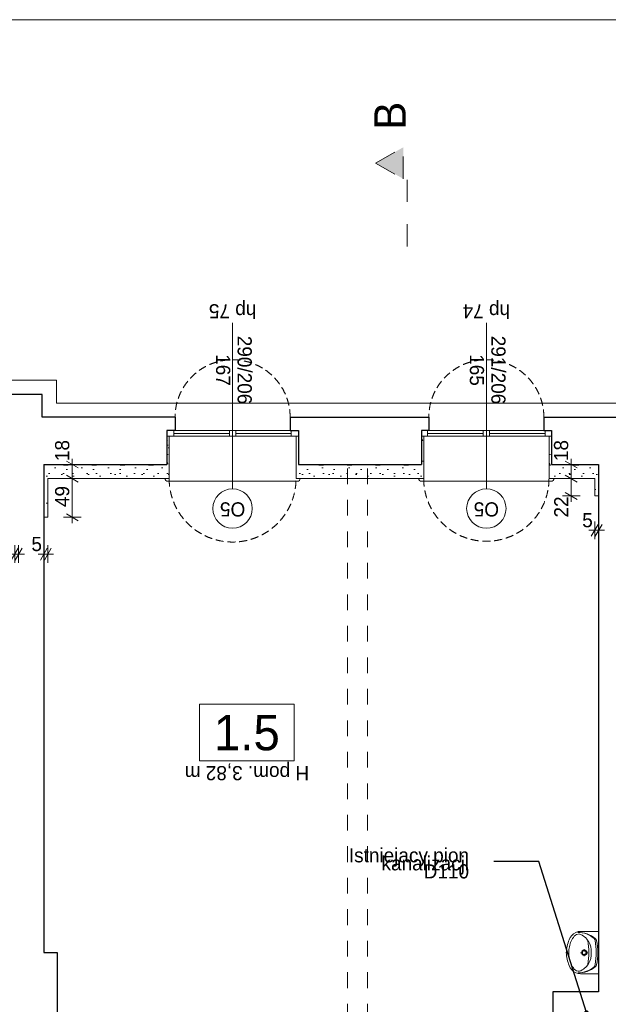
# Model space of a CAD drawing. Extents: x -145259 to -66341, y -2316 to 227384.
# Tile 48 of 141: x -114855 to -107386, y 94477 to 106984. Entities that reach past the tile are written whole.
import ezdxf

# ---------------------------------------------------------------- set-up
doc = ezdxf.new("R2010")
doc.units = 0
doc.header["$MEASUREMENT"] = 0
for name, pattern in [('Dashed', [564.444447, 282.222223, -282.222223]), ('Krawędzie ukryte', [150, 100, -50]), ('Przerywana', [400, 200, -200])]:
    doc.linetypes.add(name, pattern=pattern)
for name, color, linetype in [('Arch ocieplenie', 7, 'Continuous'), ('Arch wymiary', 7, 'Continuous'), ('INWENT wyposarzenie', 7, 'Continuous')]:
    doc.layers.add(name, color=color, linetype=linetype)
for name, color, linetype, lineweight in [('Arch ocieplenie_Nr_Pióra__21', 7, 'Continuous', 13), ('Arch opisy okien_Nr_Pióra__21', 7, 'Continuous', 13), ('Arch opisy_Nr_Pióra__1', 7, 'Continuous', 25), ('Arch opisy_Nr_Pióra__21', 7, 'Continuous', 13), ('arch przekroje_Nr_Pióra__21', 7, 'Continuous', 13), ('arch przekroje_Nr_Pióra__5', 7, 'Continuous', 13), ('ARCH TABELA_Nr_Pióra__21', 7, 'Continuous', 13), ('Arch wymiary_Nr_Pióra__21', 7, 'Continuous', 13), ('Arch wymiary_Nr_Pióra__5', 7, 'Continuous', 13), ('INWENT OPISY_Nr_Pióra__21', 7, 'Continuous', 13), ('INWENT STROPY_Nr_Pióra__21', 7, 'Continuous', 13), ('INWENT wyposarzenie_Nr_Pióra__21', 7, 'Continuous', 13), ('INWENT. OKNA_Nr_Pióra__21', 7, 'Continuous', 13), ('INWENT.ŚCIANY_Nr_Pióra__1', 7, 'Continuous', 25), ('INWENT.ŚCIANY_Nr_Pióra__21', 7, 'Continuous', 13)]:
    doc.layers.add(name, color=color, linetype=linetype, lineweight=lineweight)
doc.styles.add('GENERATED_STYLE_1', font='txt')
doc.styles.add('GENERATED_STYLE_4', font='txt')
doc.styles.add('GENERATED_STYLE_5', font='txt')
doc.styles.add('GENERATED_STYLE_7', font='txt')
doc.styles.add('GENERATED_STYLE_8', font='txt')
doc.dimstyles.new('GENERATED_STYLE__1', dxfattribs={"dimtxt": 179.999995, "dimasz": 114, "dimexe": 0.18, "dimexo": 0, "dimgap": 0.09, "dimtad": 1, "dimdec": 0, "dimlfac": 0.1, "dimzin": 0, "dimdsep": 46, "dimtxsty": 'GENERATED_STYLE_1', "dimblk": 'ARROWHEAD_2', "dimblk1": 'ARROWHEAD_2', "dimblk2": 'ARROWHEAD_2', "dimcen": 0.09, "dimclrd": 7, "dimclre": 7, "dimclrt": 7, "dimazin": 0, "dimtfac": 1, "dimtdec": 4, "dimtmove": 0, "dimatfit": 3, "dimfxl": 0, "dimtolj": 1, "dimtzin": 0, "dimarcsym": 0})
doc.dimstyles.new('GENERATED_STYLE__2', dxfattribs={"dimtxt": 179.999995, "dimasz": 114, "dimexe": 0.18, "dimexo": 0, "dimgap": 0.09, "dimtad": 1, "dimtih": 1, "dimtoh": 1, "dimdec": 0, "dimlfac": 0.1, "dimzin": 0, "dimdsep": 46, "dimtxsty": 'GENERATED_STYLE_1', "dimblk": 'ARROWHEAD_2', "dimblk1": 'ARROWHEAD_2', "dimblk2": 'ARROWHEAD_2', "dimcen": 0.09, "dimclrd": 7, "dimclre": 7, "dimclrt": 7, "dimazin": 0, "dimtfac": 1, "dimtdec": 4, "dimtmove": 0, "dimatfit": 3, "dimfxl": 0, "dimtolj": 1, "dimtzin": 0, "dimarcsym": 0})
doc.dimstyles.new('GENERATED_STYLE__9', dxfattribs={"dimtxt": 0.18, "dimasz": 109.44, "dimexe": 0.18, "dimexo": 0.0625, "dimgap": 0.09, "dimtad": 0, "dimtih": 1, "dimtoh": 1, "dimdec": 4, "dimzin": 0, "dimdsep": 46, "dimcen": 0.09, "dimadec": 0, "dimazin": 0, "dimtfac": 1, "dimtdec": 4, "dimtmove": 0, "dimatfit": 3, "dimldrblk": 'ARROWHEAD_11', "dimfxl": 0, "dimtolj": 1, "dimtzin": 0, "dimarcsym": 0})
pattern_1 = [(0, (0, 0), (0, 623.5383), [60, -300]), (0, (180, 311.8), (0, 623.5383), [60, -300]), (60, (0, 0), (-540, 311.7692), [60, -300]), (60, (360, 0), (-540, 311.7692), [60, -300]), (120, (60, 0), (540, 311.7692), [60, -300]), (120, (420, 0), (540, 311.7692), [60, -300]), (0, (0, 60), (0, 120.000005), [0, -120, 0, -180.00001]), (45, (60, 60), (-84.85282, 84.85282), [0, -90, 0, -150.00001])]

# ---------------------------------------------------------------- blocks, each defined once
blk = doc.blocks.new('Ściana_217', base_point=(-114549, 101334))
at = {"layer": 'Arch ocieplenie_Nr_Pióra__21', "linetype": 'Continuous'}
h = blk.add_hatch(dxfattribs=at)
h.set_pattern_fill('Structural_Concrete', color=256, style=0, pattern_type=2)
h.set_pattern_definition(pattern_1)
h.paths.add_polyline_path([(-114549, 101334), (-114549, 100664), (-114499, 100664), (-114499, 101154)], flags=0)
for p, q in [((-114549, 101334), (-114549, 100664)), ((-114499, 100664), (-114499, 101154)), ((-114549, 100664), (-114499, 100664))]:
    blk.add_line(p, q, dxfattribs=at)
blk = doc.blocks.new('Ściana_218', base_point=(-112989, 101334))
at = {"layer": 'Arch ocieplenie_Nr_Pióra__21', "linetype": 'Continuous'}
h = blk.add_hatch(dxfattribs=at)
h.set_pattern_fill('Structural_Concrete', color=256, style=0, pattern_type=2)
h.set_pattern_definition(pattern_1)
h.paths.add_polyline_path([(-112959, 101154), (-112959, 101694), (-112989, 101694), (-112989, 101334)], flags=0)
for p, q in [((-112959, 101694), (-112989, 101694)), ((-112989, 101694), (-112989, 101334)), ((-112959, 101154), (-112959, 101694))]:
    blk.add_line(p, q, dxfattribs=at)
blk = doc.blocks.new('Ściana_219', base_point=(-109759, 101334))
at = {"layer": 'Arch ocieplenie_Nr_Pióra__21', "linetype": 'Continuous'}
h = blk.add_hatch(dxfattribs=at)
h.set_pattern_fill('Structural_Concrete', color=256, style=0, pattern_type=2)
h.set_pattern_definition(pattern_1)
h.paths.add_polyline_path([(-109729, 101154), (-109729, 101694), (-109759, 101694), (-109759, 101334)], flags=0)
for p, q in [((-109729, 101694), (-109759, 101694)), ((-109759, 101694), (-109759, 101334)), ((-109729, 101154), (-109729, 101694))]:
    blk.add_line(p, q, dxfattribs=at)
blk = doc.blocks.new('Ściana_222', base_point=(-111319, 101334))
at = {"layer": 'Arch ocieplenie_Nr_Pióra__21', "linetype": 'Continuous'}
h = blk.add_hatch(dxfattribs=at)
h.set_pattern_fill('Structural_Concrete', color=256, style=0, pattern_type=2)
h.set_pattern_definition(pattern_1)
h.paths.add_polyline_path([(-111319, 101334), (-111319, 101694), (-111349, 101694), (-111349, 101154)], flags=0)
for p, q in [((-111319, 101694), (-111349, 101694)), ((-111349, 101694), (-111349, 101154)), ((-111319, 101334), (-111319, 101694))]:
    blk.add_line(p, q, dxfattribs=at)
blk = doc.blocks.new('Ściana_223', base_point=(-108109, 101334))
at = {"layer": 'Arch ocieplenie_Nr_Pióra__21', "linetype": 'Continuous'}
h = blk.add_hatch(dxfattribs=at)
h.set_pattern_fill('Structural_Concrete', color=256, style=0, pattern_type=2)
h.set_pattern_definition(pattern_1)
h.paths.add_polyline_path([(-108109, 101334), (-108109, 101694), (-108139, 101694), (-108139, 101154)], flags=0)
for p, q in [((-108109, 101694), (-108139, 101694)), ((-108139, 101694), (-108139, 101154)), ((-108109, 101334), (-108109, 101694))]:
    blk.add_line(p, q, dxfattribs=at)
blk = doc.blocks.new('Ściana_226', base_point=(-114549, 101334))
at = {"layer": 'Arch ocieplenie_Nr_Pióra__21', "linetype": 'Continuous'}
h = blk.add_hatch(dxfattribs=at)
h.set_pattern_fill('Structural_Concrete', color=256, style=0, pattern_type=2)
h.set_pattern_definition(pattern_1)
h.paths.add_polyline_path([(-114499, 101154), (-112959, 101154), (-112989, 101334), (-114549, 101334)], flags=0)
for p, q in [((-112989, 101334), (-114549, 101334)), ((-114499, 101154), (-112959, 101154))]:
    blk.add_line(p, q, dxfattribs=at)
blk = doc.blocks.new('Ściana_227', base_point=(-111319, 101334))
at = {"layer": 'Arch ocieplenie_Nr_Pióra__21', "linetype": 'Continuous'}
h = blk.add_hatch(dxfattribs=at)
h.set_pattern_fill('Structural_Concrete', color=256, style=0, pattern_type=2)
h.set_pattern_definition(pattern_1)
h.paths.add_polyline_path([(-111349, 101154), (-109729, 101154), (-109759, 101334), (-111319, 101334)], flags=0)
for p, q in [((-109759, 101334), (-111319, 101334)), ((-111349, 101154), (-109729, 101154))]:
    blk.add_line(p, q, dxfattribs=at)
blk = doc.blocks.new('Ściana_228', base_point=(-108109, 101334))
at = {"layer": 'Arch ocieplenie_Nr_Pióra__21', "linetype": 'Continuous'}
h = blk.add_hatch(dxfattribs=at)
h.set_pattern_fill('Structural_Concrete', color=256, style=0, pattern_type=2)
h.set_pattern_definition(pattern_1)
h.paths.add_polyline_path([(-108139, 101154), (-107559, 101154), (-107509, 101334), (-108109, 101334)], flags=0)
for p, q in [((-107509, 101334), (-108109, 101334)), ((-108139, 101154), (-107559, 101154))]:
    blk.add_line(p, q, dxfattribs=at)
blk = doc.blocks.new('Ściana_233', base_point=(-107509, 101334))
at = {"layer": 'Arch ocieplenie_Nr_Pióra__21', "linetype": 'Continuous'}
h = blk.add_hatch(dxfattribs=at)
h.set_pattern_fill('Structural_Concrete', color=256, style=0, pattern_type=2)
h.set_pattern_definition(pattern_1)
h.paths.add_polyline_path([(-107559, 101154), (-107559, 100934), (-107509, 100934), (-107509, 101334)], flags=0)
for p, q in [((-107509, 100934), (-107509, 101334)), ((-107559, 101154), (-107559, 100934)), ((-107559, 100934), (-107509, 100934))]:
    blk.add_line(p, q, dxfattribs=at)
blk = doc.blocks.new('Symbol Umywalka 14_33', base_point=(-107919, 94864))
at = {"layer": 'INWENT wyposarzenie_Nr_Pióra__21', "linetype": 'Continuous'}
for p, q in [((-107509, 95404), (-107737, 95404)), ((-107509, 94864), (-107509, 95404)), ((-107692, 95179), (-107692, 95150)), ((-107509, 95219), (-107509, 95049)), ((-107709, 95133), (-107738, 95133)), ((-107692, 95117), (-107692, 95088)), ((-107647, 95133), (-107675, 95133)), ((-107509, 94864), (-107737, 94864))]:
    blk.add_line(p, q, dxfattribs=at)
for radius in [35, 25]:
    blk.add_circle((-107692, 95133), radius, dxfattribs=at)
for centre, radius, start, end in [((-107475, 95120), 444, 153.7403, 175.7948), ((-107591, 95157), 293, 140.7149, 170.0022), ((-107684, 95219), 213, 141.3152, 152.8429), ((-107743, 95266), 137, 87.5448, 141.2546), ((-107757, 95290), 80.9, 86.0694, 139.1984), ((-107767, 95050), 340, 50.7422, 90.9847), ((-107769, 95085), 305, 48.602, 90.7542), ((-107840, 95146), 241, 32.8442, 68.4481), ((-107597, 95280), 45, 7.9079, 48.602), ((-107580, 95278), 45, 12.7715, 50.7422), ((-107572, 95134), 317, 166.4334, 193.5666), ((-108619, 95134), 985, 351.1734, 8.8204), ((-107844, 95153), 241, 355.394, 31.0561), ((-108695, 95127), 1154, 0.3225, 7.9079), ((-108196, 95139), 676, 359.5672, 12.7715), ((-107649, 95134), 270, 175.9876, 184.0124), ((-107475, 95147), 444, 184.2052, 206.2597), ((-107591, 95110), 293, 189.9978, 219.2851), ((-107844, 95114), 241, 328.9439, 4.606), ((-108695, 95139), 1154, 352.1696, 359.755), ((-108196, 95128), 676, 347.306, 0.5103), ((-107684, 95048), 213, 207.1571, 218.6848), ((-107769, 95183), 305, 269.3233, 311.4755), ((-107767, 95217), 340, 269.0928, 309.3352), ((-107840, 95121), 241, 291.5519, 327.1558), ((-107596, 94988), 45, 311.4755, 352.1696), ((-107580, 94989), 45, 309.3352, 347.306), ((-107743, 95001), 137, 218.7454, 272.4552), ((-107757, 94978), 80.9, 220.8016, 273.9306)]:
    blk.add_arc(centre, radius, start, end, dxfattribs=at)
blk = doc.blocks.new('*D1386')
at = {"layer": 'Arch wymiary_Nr_Pióra__5', "linetype": 'Continuous'}
for p, q in [((-107932, 101197), (-107782, 101110)), ((-107744, 101154), (-107969, 101154)), ((-107857, 100934), (-107857, 101154)), ((-107744, 100934), (-107969, 100934)), ((-107932, 100977), (-107782, 100890)), ((-107857, 100860), (-107857, 100934))]:
    blk.add_line(p, q, dxfattribs=at)
at = {"layer": 'Arch wymiary_Nr_Pióra__21', "char_height": 180, "attachment_point": 7, "rotation": 90, "style": 'GENERATED_STYLE_1'}
for s, insert in [('{18}', (-107893, 101377)), ('{22}', (-107893, 100660))]:
    blk.add_mtext(s, dxfattribs=dict(at, insert=insert))
blk = doc.blocks.new('ARROWHEAD_2')
at = {"color": 0, "linetype": 'Continuous', "lineweight": 0}
for p, q in [((0, 0), (-1, 0)), ((-0.38, -0.66), (0.38, 0.66))]:
    blk.add_line(p, q, dxfattribs=at)
blk = doc.blocks.new('*D1387')
at = {"layer": 'Arch wymiary_Nr_Pióra__5', "linetype": 'Continuous'}
for p, q in [((-107744, 101334), (-107969, 101334)), ((-107782, 101290), (-107932, 101377)), ((-107857, 101334), (-107857, 101407)), ((-107857, 101154), (-107857, 101334)), ((-107932, 101197), (-107782, 101110)), ((-107744, 101154), (-107969, 101154))]:
    blk.add_line(p, q, dxfattribs=at)
at = {"layer": 'Arch wymiary_Nr_Pióra__21', "char_height": 180, "attachment_point": 7, "rotation": 90, "style": 'GENERATED_STYLE_1'}
for s, insert in [('{18}', (-107893, 101377)), ('{22}', (-107893, 100660))]:
    blk.add_mtext(s, dxfattribs=dict(at, insert=insert))
blk = doc.blocks.new('*D1389')
at = {"layer": 'Arch wymiary_Nr_Pióra__5', "linetype": 'Continuous'}
for p, q in [((-107602, 100423), (-107515, 100573)), ((-107559, 100386), (-107559, 100611)), ((-107465, 100573), (-107552, 100423)), ((-107509, 100386), (-107509, 100611)), ((-107632, 100498), (-107559, 100498)), ((-107559, 100498), (-107509, 100498)), ((-107509, 100498), (-107435, 100498))]:
    blk.add_line(p, q, dxfattribs=at)
at = {"layer": 'Arch wymiary_Nr_Pióra__21', "insert": (-107717, 100534), "char_height": 180, "attachment_point": 7, "style": 'GENERATED_STYLE_1'}
blk.add_mtext('{5}', dxfattribs=at)
blk = doc.blocks.new('*D1390')
at = {"layer": 'Arch wymiary_Nr_Pióra__5', "linetype": 'Continuous'}
for p, q in [((-114263, 101197), (-114113, 101110)), ((-114075, 101154), (-114300, 101154)), ((-114188, 100664), (-114188, 101154)), ((-114263, 100707), (-114113, 100620)), ((-114075, 100664), (-114300, 100664)), ((-114188, 100590), (-114188, 100664))]:
    blk.add_line(p, q, dxfattribs=at)
at = {"layer": 'Arch wymiary_Nr_Pióra__21', "char_height": 180, "attachment_point": 7, "rotation": 90, "style": 'GENERATED_STYLE_1'}
for s, insert in [('{18}', (-114224, 101377)), ('{49}', (-114224, 100793))]:
    blk.add_mtext(s, dxfattribs=dict(at, insert=insert))
blk = doc.blocks.new('*D1391')
at = {"layer": 'Arch wymiary_Nr_Pióra__5', "linetype": 'Continuous'}
for p, q in [((-114075, 101334), (-114300, 101334)), ((-114113, 101290), (-114263, 101377)), ((-114188, 101334), (-114188, 101407)), ((-114188, 101154), (-114188, 101334)), ((-114263, 101197), (-114113, 101110)), ((-114075, 101154), (-114300, 101154))]:
    blk.add_line(p, q, dxfattribs=at)
at = {"layer": 'Arch wymiary_Nr_Pióra__21', "char_height": 180, "attachment_point": 7, "rotation": 90, "style": 'GENERATED_STYLE_1'}
for s, insert in [('{18}', (-114224, 101377)), ('{49}', (-114224, 100793))]:
    blk.add_mtext(s, dxfattribs=dict(at, insert=insert))
blk = doc.blocks.new('*D1392')
at = {"layer": 'Arch wymiary_Nr_Pióra__5', "linetype": 'Continuous'}
for p, q in [((-114549, 100083), (-114549, 100308)), ((-114499, 100083), (-114499, 100308)), ((-114622, 100195), (-114549, 100195)), ((-114592, 100120), (-114505, 100270)), ((-114549, 100195), (-114499, 100195)), ((-114455, 100270), (-114542, 100120)), ((-114499, 100195), (-114425, 100195))]:
    blk.add_line(p, q, dxfattribs=at)
at = {"layer": 'Arch wymiary_Nr_Pióra__21', "insert": (-114707, 100231), "char_height": 180, "attachment_point": 7, "style": 'GENERATED_STYLE_1'}
blk.add_mtext('{5}', dxfattribs=at)
blk = doc.blocks.new('*D1393')
at = {"layer": 'Arch wymiary_Nr_Pióra__5', "linetype": 'Continuous'}
for p, q in [((-114919, 100083), (-114919, 100308)), ((-114869, 100083), (-114869, 100308)), ((-114992, 100195), (-114919, 100195)), ((-114962, 100120), (-114875, 100270)), ((-114919, 100195), (-114869, 100195)), ((-114825, 100270), (-114912, 100120)), ((-114869, 100195), (-114795, 100195))]:
    blk.add_line(p, q, dxfattribs=at)
at = {"layer": 'Arch wymiary_Nr_Pióra__21', "insert": (-115077, 100231), "char_height": 180, "attachment_point": 7, "style": 'GENERATED_STYLE_1'}
blk.add_mtext('{5}', dxfattribs=at)
blk = doc.blocks.new('ARROWHEAD_11')
at = {"color": 0, "linetype": 'Continuous', "lineweight": 0}
blk.add_line((0, 0), (-1, 0), dxfattribs=at)
at = {"color": 0, "linetype": 'Continuous', "lineweight": 0, "const_width": 0.25, "flags": 128}
blk.add_lwpolyline([(-0.125, 0, 1), (0.125, 0, 1)], format="xyb", close=True, dxfattribs=at)

msp = doc.modelspace()

# ---------------------------------------------------------------- hatches: boundary and pattern name
at = {"layer": 'arch przekroje_Nr_Pióra__5', "linetype": 'Continuous'}
msp.add_hatch(color=256, dxfattribs=at).paths.add_polyline_path([(-109988.7, 105362.6), (-109988.7, 104962.6), (-110338.7, 105162.6)], flags=0)

# ---------------------------------------------------------------- linework, layer by layer
at = {"layer": 'Arch opisy okien_Nr_Pióra__21', "linetype": 'Continuous'}
for centre in [(-112153.7, 100773.6), (-108933.7, 100773.6)]:
    msp.add_circle(centre, 250, dxfattribs=at)
at = {"layer": 'Arch opisy_Nr_Pióra__21', "linetype": 'Continuous'}
for p, q in [((-111372.4, 98289.3), (-112572.4, 98289.3)), ((-112572.4, 98289.3), (-112572.4, 97569.3)), ((-111372.4, 97569.3), (-111372.4, 98289.3)), ((-112572.4, 97569.3), (-111372.4, 97569.3))]:
    msp.add_line(p, q, dxfattribs=at)
at = {"layer": 'arch przekroje_Nr_Pióra__5', "linetype": 'Dashed'}
for p, q in [((-110338.7, 105162.6), (-109988.7, 105362.6)), ((-109988.7, 104962.6), (-109988.7, 105362.6)), ((-110338.7, 105162.6), (-109988.7, 104962.6)), ((-109938.7, 104104.6), (-109938.7, 105162.6))]:
    msp.add_line(p, q, dxfattribs=at)
at = {"layer": 'ARCH TABELA_Nr_Pióra__21', "linetype": 'Continuous'}
msp.add_line((-145258.7, 106983.6), (-70258.7, 106983.6), dxfattribs=at)
at = {"layer": 'INWENT OPISY_Nr_Pióra__21', "linetype": 'Continuous'}
for p, q in [((-112153.7, 101023.6), (-112153.7, 103133.6)), ((-108933.7, 101023.6), (-108933.7, 103133.6))]:
    msp.add_line(p, q, dxfattribs=at)
at = {"layer": 'INWENT STROPY_Nr_Pióra__21', "linetype": 'Przerywana'}
for p, q in [((-110693.7, 93883.6), (-110693.7, 101333.6)), ((-110443.7, 93883.6), (-110443.7, 101333.6))]:
    msp.add_line(p, q, dxfattribs=at)
at = {"layer": 'INWENT. OKNA_Nr_Pióra__21', "linetype": 'Continuous'}
for p, q in [((-112978.7, 101763.6), (-111328.7, 101763.6)), ((-111328.7, 101693.6), (-112978.7, 101693.6)), ((-112898.7, 101763.6), (-112898.7, 101693.6)), ((-112193.7, 101728.6), (-112898.7, 101728.6)), ((-112193.7, 101763.6), (-112193.7, 101693.6)), ((-112113.7, 101763.6), (-112113.7, 101693.6)), ((-111408.7, 101728.6), (-112113.7, 101728.6)), ((-111408.7, 101763.6), (-111408.7, 101693.6)), ((-109758.7, 101763.6), (-108108.7, 101763.6)), ((-108108.7, 101693.6), (-109758.7, 101693.6)), ((-109678.7, 101763.6), (-109678.7, 101693.6)), ((-108973.7, 101728.6), (-109678.7, 101728.6)), ((-108973.7, 101763.6), (-108973.7, 101693.6)), ((-108893.7, 101763.6), (-108893.7, 101693.6)), ((-108188.7, 101728.6), (-108893.7, 101728.6)), ((-108188.7, 101763.6), (-108188.7, 101693.6)), ((-113008.7, 101143.6), (-113008.7, 101153.6)), ((-112988.7, 101123.6), (-111318.7, 101123.6)), ((-111298.7, 101143.6), (-111298.7, 101153.6)), ((-109788.7, 101143.6), (-109788.7, 101153.6)), ((-109768.7, 101123.6), (-108098.7, 101123.6)), ((-108078.7, 101143.6), (-108078.7, 101153.6))]:
    msp.add_line(p, q, dxfattribs=at)
for centre, start, end in [((-112988.7, 101143.6), 180, 270), ((-111318.7, 101143.6), 270, 0), ((-109768.7, 101143.6), 180, 270), ((-108098.7, 101143.6), 270, 0)]:
    msp.add_arc(centre, 20, start, end, dxfattribs=at)
at = {"layer": 'INWENT.ŚCIANY_Nr_Pióra__1', "linetype": 'Continuous'}
for p, q in [((-114568.7, 102223.6), (-115168.7, 102223.6)), ((-114568.7, 101933.6), (-114568.7, 102223.6)), ((-112883.7, 101933.6), (-114568.7, 101933.6)), ((-112883.7, 101933.6), (-112883.7, 101763.6)), ((-111423.7, 101933.6), (-111423.7, 101763.6)), ((-111423.7, 101933.6), (-109663.7, 101933.6)), ((-109663.7, 101933.6), (-109663.7, 101763.6)), ((-108203.7, 101933.6), (-108203.7, 101763.6)), ((-108203.7, 101933.6), (-106388.7, 101933.6)), ((-112988.7, 101763.6), (-112988.7, 101333.6)), ((-112883.7, 101763.6), (-112988.7, 101763.6)), ((-111423.7, 101763.6), (-111318.7, 101763.6)), ((-111318.7, 101763.6), (-111318.7, 101333.6)), ((-109758.7, 101763.6), (-109758.7, 101333.6)), ((-109663.7, 101763.6), (-109758.7, 101763.6)), ((-108203.7, 101763.6), (-108108.7, 101763.6)), ((-108108.7, 101763.6), (-108108.7, 101333.6)), ((-114548.7, 101333.6), (-112988.7, 101333.6)), ((-114548.7, 101333.6), (-114548.7, 95133.6)), ((-111318.7, 101333.6), (-109758.7, 101333.6)), ((-108108.7, 101333.6), (-107508.7, 101333.6)), ((-107508.7, 101333.6), (-107508.7, 94633.6)), ((-114548.7, 95133.6), (-114378.7, 95133.6)), ((-114378.7, 95133.6), (-114378.7, 93883.6)), ((-107508.7, 94633.6), (-108088.7, 94633.6)), ((-108088.7, 94633.6), (-108088.7, 93883.6))]:
    msp.add_line(p, q, dxfattribs=at)
at = {"layer": 'INWENT.ŚCIANY_Nr_Pióra__21', "linetype": 'Continuous'}
for p, q in [((-114388.7, 102403.6), (-115348.7, 102403.6)), ((-114388.7, 102113.6), (-114388.7, 102403.6)), ((-100238.7, 102113.6), (-114388.7, 102113.6))]:
    msp.add_line(p, q, dxfattribs=at)
at = {"layer": 'INWENT.ŚCIANY_Nr_Pióra__21', "linetype": 'Krawędzie ukryte'}
for centre, radius, start, end in [((-112153.7, 101933.6), 730, 0, 180), ((-108933.7, 101933.6), 730, 0, 180), ((-112153.7, 101153.6), 805, 180, 0), ((-108933.7, 101153.6), 795, 180, 0)]:
    msp.add_arc(centre, radius, start, end, dxfattribs=at)

# ---------------------------------------------------------------- block references
at = {"layer": 'Arch ocieplenie'}
for name, p in [('Ściana_218', (-112988.7, 101333.6)), ('Ściana_222', (-111318.7, 101333.6)), ('Ściana_219', (-109758.7, 101333.6)), ('Ściana_223', (-108108.7, 101333.6)), ('Ściana_217', (-114548.7, 101333.6)), ('Ściana_226', (-114548.7, 101333.6)), ('Ściana_227', (-111318.7, 101333.6)), ('Ściana_228', (-108108.7, 101333.6)), ('Ściana_233', (-107508.7, 101333.6))]:
    msp.add_blockref(name, p, dxfattribs=at)
at = {"layer": 'INWENT wyposarzenie', "color": 104, "linetype": 'Continuous', "lineweight": 20, "true_color": 0x029e21}
msp.add_blockref('Symbol Umywalka 14_33', (-107918.8, 94863.6), dxfattribs=at)

# ---------------------------------------------------------------- texts
at = {"layer": 'Arch opisy okien_Nr_Pióra__21', "linetype": 'Continuous', "char_height": 180, "attachment_point": 2, "rotation": 180, "style": 'GENERATED_STYLE_8'}
for insert in [(-112153.7, 100673.3), (-108933.7, 100673.3)]:
    msp.add_mtext('{O5}', dxfattribs=dict(at, insert=insert))
at = {"layer": 'Arch opisy_Nr_Pióra__1', "linetype": 'Continuous', "insert": (-111972.4, 97696.7), "char_height": 450, "attachment_point": 8, "style": 'GENERATED_STYLE_5'}
msp.add_mtext('{1.5}', dxfattribs=at)
at = {"layer": 'arch przekroje_Nr_Pióra__21', "linetype": 'Continuous', "insert": (-110355.9, 105762.6), "char_height": 400, "attachment_point": 2, "rotation": 90, "style": 'GENERATED_STYLE_8'}
msp.add_mtext('{B}', dxfattribs=at)
at = {"layer": 'INWENT OPISY_Nr_Pióra__21', "linetype": 'Continuous', "char_height": 180, "attachment_point": 2, "rotation": 180, "style": 'GENERATED_STYLE_7'}
for s, insert in [('{hp 75}', (-112153.7, 103189.9)), ('{hp 74}', (-108933.7, 103189.9)), ('{H pom. 3,82 m}', (-111972.4, 97323.4))]:
    msp.add_mtext(s, dxfattribs=dict(at, insert=insert))
at = {"layer": 'INWENT OPISY_Nr_Pióra__21', "linetype": 'Continuous', "char_height": 180, "width": 1346.334, "attachment_point": 2, "rotation": 270, "line_spacing_factor": 0.909108, "style": 'GENERATED_STYLE_7'}
for s, insert in [('{290/206\\P167}', (-111910.5, 102533.6)), ('{291/206\\P165}', (-108690.5, 102533.6))]:
    msp.add_mtext(s, dxfattribs=dict(at, insert=insert))
at = {"layer": 'INWENT OPISY_Nr_Pióra__21', "linetype": 'Continuous', "insert": (-109153.2, 96266.5), "char_height": 180, "width": 1570.45, "attachment_point": 6, "line_spacing_factor": 0.340614, "style": 'GENERATED_STYLE_4'}
msp.add_mtext('{Istniejacy pion\\Pkanalizacji D110 }', dxfattribs=at)

# ---------------------------------------------------------------- dimensions: what is measured, and where the dimension line sits
at = {"layer": 'Arch wymiary', "linetype": 'Continuous'}
for base, p1, p2, picture, middle in [((-114187.5, 100663.6), (-114498.7, 100663.6), (-114498.7, 101153.6), '*D1390', (-114313.5, 100930)), ((-114187.5, 100663.6), (-114498.7, 101153.6), (-113768.7, 101333.6), '*D1391', (-114313.5, 101513.5)), ((-107856.7, 100933.6), (-107558.7, 100933.6), (-107808.7, 101153.6), '*D1386', (-107982.7, 100796.4)), ((-107856.7, 100933.6), (-107808.7, 101153.6), (-107808.7, 101333.6), '*D1387', (-107982.7, 101513.5))]:
    dim = msp.add_linear_dim(base=base, p1=p1, p2=p2, angle=90, dimstyle='GENERATED_STYLE__1', dxfattribs=at)
    dim.commit()
    dim.dimension.update_dxf_attribs({"geometry": picture, "text_midpoint": middle})
for base, p1, p2, picture, middle in [((-107558.7, 100498.2), (-107558.7, 101133.6), (-107508.7, 101133.6), '*D1389', (-107649, 100624.2)), ((-114548.7, 100195.5), (-114548.7, 100998.6), (-114498.7, 100998.6), '*D1392', (-114639, 100321.5)), ((-114918.7, 100195.5), (-114918.7, 100673.6), (-114868.7, 100673.6), '*D1393', (-115009, 100321.5))]:
    dim = msp.add_linear_dim(base=base, p1=p1, p2=p2, dimstyle='GENERATED_STYLE__2', dxfattribs=at)
    dim.commit()
    dim.dimension.update_dxf_attribs({"geometry": picture, "text_midpoint": middle})

# ---------------------------------------------------------------- leaders
at = {"layer": 'INWENT OPISY_Nr_Pióra__21', "linetype": 'Continuous', "annotation_type": 0, "has_hookline": 1, "hookline_direction": 1, "text_width": 1328.6}
msp.add_leader([(-107663.7, 94373.6), (-108266.4, 96292.2), (-108839.4, 96292.2)], dimstyle='GENERATED_STYLE__9', dxfattribs=at)

doc.saveas('drawing.dxf')
